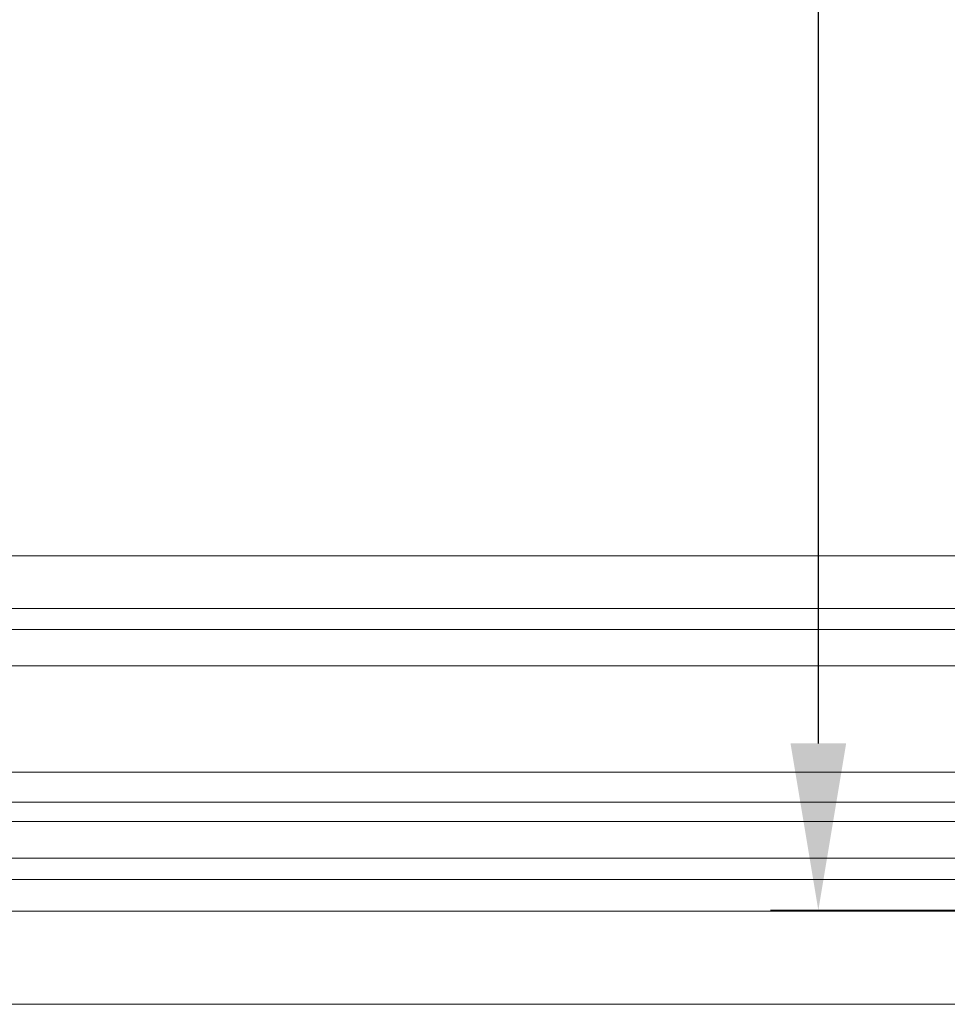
# Model space of a CAD drawing. Header units: millimetres. Extents: x 176 to 9387, y -11044 to -3322.
# Tile 190 of 256: x 8200 to 8268, y -9938 to -9866. Entities that reach past the tile are written whole.
import ezdxf

# ---------------------------------------------------------------- set-up
doc = ezdxf.new("R2010")
doc.units = ezdxf.units.MM
doc.header["$LTSCALE"] = 0.3175
doc.layers.add('1轮廓实线层', color=7, linetype='Continuous', lineweight=18)
doc.layers.add('7标注层', color=4, linetype='Continuous', lineweight=13)
doc.styles.add('PC_TEXTSTYLE', font='ISOCP.SHX', dxfattribs={"width": 0.707, "bigfont": 'GBCBIG.SHX'})
doc.dimstyles.new('GB_LINEAR', dxfattribs={"dimtxt": 3.5, "dimasz": 3.5, "dimexe": 1, "dimexo": 0, "dimgap": 1.5, "dimtad": 1, "dimdsep": 46, "dimtxsty": 'PC_TEXTSTYLE', "dimcen": 0, "dimclrd": 256, "dimclrt": 3, "dimadec": 0, "dimazin": 2, "dimtp": 0.1, "dimtm": 0.1, "dimtfac": 0.71, "dimtdec": 3, "dimtmove": 0, "dimatfit": 3, "dimfxl": 1, "dimtfill": 1, "dimarcsym": 0})

# ---------------------------------------------------------------- blocks, each defined once
blk = doc.blocks.new('*D62')
at = {"layer": '7标注层', "color": 0, "lineweight": -2, "transparency": 16777216}
for p, q in [((8281.856, -9770.193), (8255.356, -9770.193)), ((8347.857, -9931.193), (8255.356, -9931.193))]:
    blk.add_line(p, q, dxfattribs=at)
at = {"layer": '7标注层', "lineweight": -2, "transparency": 16777216}
blk.add_line((8258.856, -9782.443), (8258.856, -9918.943), dxfattribs=at)
at = {"layer": '7标注层', "transparency": 16777216}
for points in [[(8260.898, -9782.443), (8256.815, -9782.443), (8258.856, -9770.193)], [(8256.815, -9918.943), (8260.898, -9918.943), (8258.856, -9931.193)]]:
    blk.add_solid(points, dxfattribs=at)
at = {"layer": 'Defpoints', "color": 0, "transparency": 16777216}
for p in [(8281.856, -9770.193), (8258.856, -9931.193), (8347.857, -9931.193)]:
    blk.add_point(p, dxfattribs=at)
at = {"layer": '7标注层', "color": 3, "transparency": 16777216, "insert": (8247.481, -9850.693), "char_height": 12.25, "attachment_point": 5, "rotation": 90, "style": 'PC_TEXTSTYLE', "bg_fill": 3, "box_fill_scale": 1.1, "bg_fill_color": 257, "bg_fill_transparency": 0}
blk.add_mtext('161', dxfattribs=at)

msp = doc.modelspace()

# ---------------------------------------------------------------- linework, layer by layer
at = {"layer": '1轮廓实线层'}
for p, q in [((8166.85631, -9905.19279), (8298.35631, -9905.19279)), ((8166.85631, -9909.04521), (8298.35631, -9909.04521)), ((8298.35631, -9910.58214), (8166.85631, -9910.58214)), ((8166.85631, -9913.26229), (8298.35631, -9913.26229)), ((8166.85631, -9921.04223), (8298.35631, -9921.04223)), ((8298.35631, -9923.25209), (8166.85631, -9923.25209)), ((8298.35631, -9924.68302), (8166.85631, -9924.68302)), ((8166.85631, -9927.35461), (8298.35631, -9927.35461)), ((8298.35631, -9928.92755), (8166.85631, -9928.92755)), ((8298.35631, -9931.24124), (8166.85631, -9931.24124)), ((8298.35631, -9938.07971), (8166.85631, -9938.07971))]:
    msp.add_line(p, q, dxfattribs=at)

# ---------------------------------------------------------------- next in the draw order: dimensions: what is measured, and where the dimension line sits
at = {"layer": '7标注层'}
dim = msp.add_linear_dim(base=(8258.85631, -9931.19279), p1=(8281.85631, -9770.19279), p2=(8347.85737, -9931.19279), angle=90, dimstyle='GB_LINEAR', override={"dimscale": 3.5, "dimgap": 1.5, "dimtad": 1, "dimjust": 0, "dimdec": 2, "dimlfac": 1, "dimse1": 0, "dimse2": 0, "dimsd1": 0, "dimsd2": 0, "dimclrd": 256, "dimclre": 0, "dimtofl": 1}, dxfattribs=at)
dim.commit()
dim.dimension.update_dxf_attribs({"geometry": '*D62', "text_midpoint": (8247.48131, -9850.69279)})

doc.saveas('drawing.dxf')
